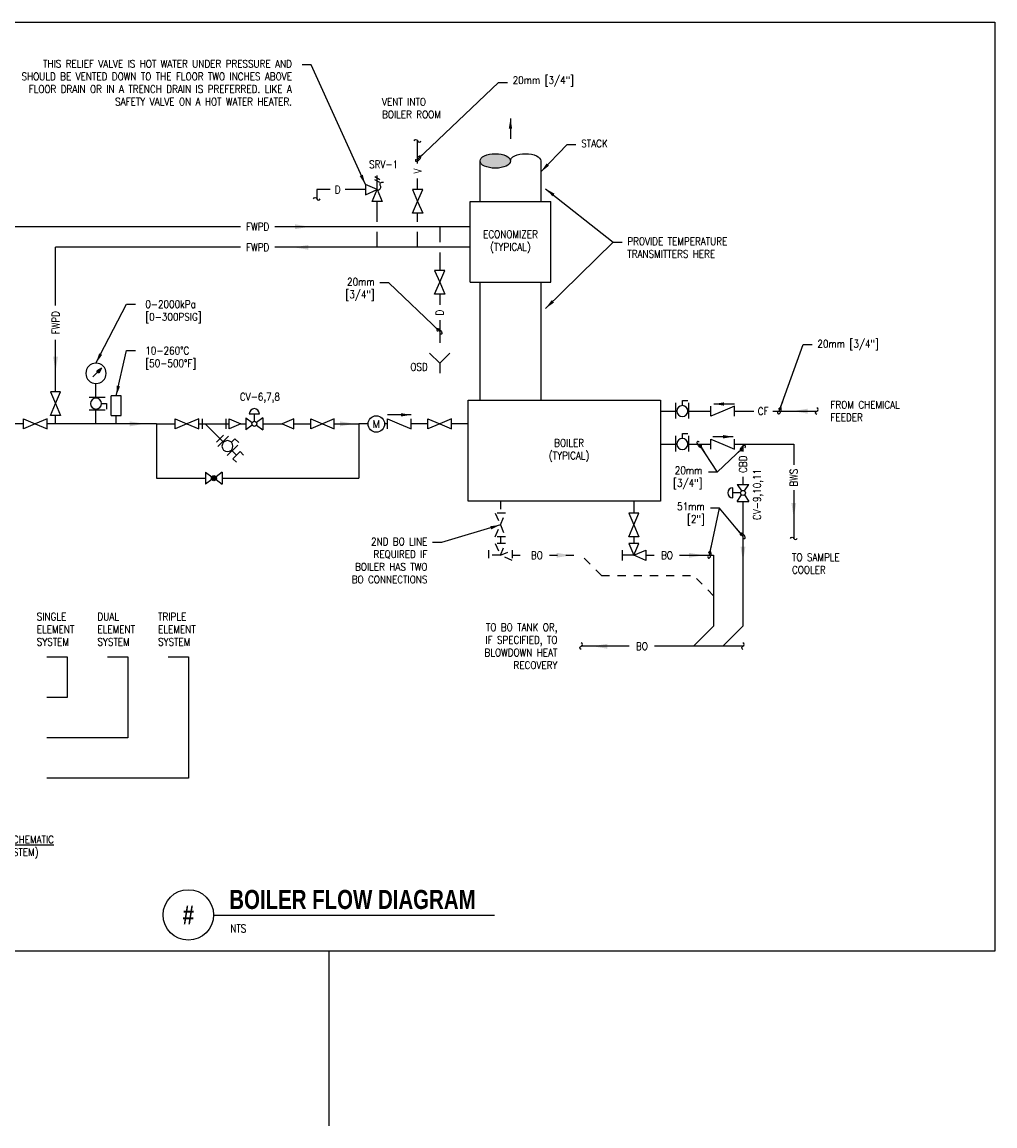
# Model space of a CAD drawing. Header units: inches. Extents: x 3 to 51.9, y 6.1 to 30.2.
# Tile 2 of 3: x 25.5 to 37.5, y 15.3 to 28.9. Entities that reach past the tile are written whole.
import ezdxf
from ezdxf.enums import TextEntityAlignment as Align

# ---------------------------------------------------------------- set-up
doc = ezdxf.new("R2010")
doc.units = ezdxf.units.IN
doc.header["$LTSCALE"] = 0.375
doc.header["$MEASUREMENT"] = 0
doc.linetypes.add('HIDDEN2', pattern=[0.1875, 0.125, -0.0625])
doc.layers.get('0').update_dxf_attribs({"linetype": 'CONTINUOUS'})
doc.layers.add('G-ANNO-NPLT', color=7, linetype='CONTINUOUS', plot=False)
for name, color, linetype in [('M-DETL-HEVY', 5, 'CONTINUOUS'), ('M-DETL-MEDM', 4, 'CONTINUOUS'), ('M-DETL-PATT', 8, 'CONTINUOUS'), ('M-DETL-TEXT', 2, 'CONTINUOUS'), ('M-DETL-THIN', 2, 'CONTINUOUS'), ('P-DETL-MEDM', 4, 'CONTINUOUS')]:
    doc.layers.add(name, color=color, linetype=linetype)
doc.styles.add('BOLD', font='bold.shx', dxfattribs={"width": 0.9})
doc.styles.add('Romans', font='romans.shx', dxfattribs={"width": 0.85})
doc.dimstyles.new('VA-Lead', dxfattribs={"dimtxt": 0.09375, "dimasz": 0.125, "dimexe": 0.125, "dimexo": 0.03125, "dimgap": 0.02, "dimtad": 1, "dimdec": 5, "dimzin": 0, "dimdsep": 46, "dimlunit": 4, "dimtxsty": 'Romans', "dimcen": 0.125, "dimclrd": 256, "dimclre": 256, "dimclrt": 256, "dimadec": 0, "dimazin": 0, "dimtfac": 1, "dimtdec": 5, "dimtofl": 0, "dimtmove": 0, "dimatfit": 3, "dimfxl": 1, "dimfrac": 2, "dimtolj": 1, "dimtzin": 0, "dimlwd": -1, "dimlwe": -1, "dimarcsym": 0})
doc.dimstyles.new('VA-Loop', dxfattribs={"dimtxt": 0.09375, "dimasz": 0.125, "dimexe": 0.125, "dimexo": 0.03125, "dimgap": 0.02, "dimtad": 1, "dimdec": 5, "dimzin": 0, "dimdsep": 46, "dimlunit": 4, "dimtxsty": 'Romans', "dimcen": 0.125, "dimclrd": 256, "dimclre": 256, "dimclrt": 256, "dimadec": 0, "dimazin": 0, "dimtfac": 1, "dimtdec": 5, "dimtofl": 0, "dimtmove": 0, "dimatfit": 3, "dimldrblk": 'dimloop1', "dimfxl": 1, "dimfrac": 2, "dimtolj": 1, "dimtzin": 0, "dimlwd": -1, "dimlwe": -1, "dimarcsym": 0})

# ---------------------------------------------------------------- blocks, each defined once
blk = doc.blocks.new('dimloop1')
blk.add_line((-0.38, 0), (-1, 0))
blk.add_lwpolyline([(0.15, -0.12, 0.038212), (0.21, -0.1, 0.102096), (0.28, -0.05, 0.184921), (0.3, 0, 0.184921), (0.28, 0.05, 0.102096), (0.21, 0.1, 0.060952), (0.12, 0.13, 0.047258), (-0.01, 0.14), (-0.08, 0.14, 0.047258), (-0.2, 0.13, 0.060952), (-0.29, 0.1, 0.102096), (-0.36, 0.05, 0.184921), (-0.38, 0, 0.184921), (-0.36, -0.05, 0.102096), (-0.29, -0.1, 0.060952), (-0.2, -0.13, 0.011023), (-0.17, -0.13, 0.047258)], format="xyb")

msp = doc.modelspace()

# ---------------------------------------------------------------- hatches: boundary and pattern name
at = {"layer": 'M-DETL-MEDM'}
msp.add_hatch(color=256, dxfattribs=at).paths.add_polyline_path([(27.888, 23.298, 1), (27.826, 23.298, 1)])
at = {"layer": 'M-DETL-PATT'}
h = msp.add_hatch(color=256, dxfattribs=at)
edge = h.paths.add_edge_path()
edge.add_ellipse((31.336, 27.22), major_axis=(-0.188, 0), ratio=0.476617, start_angle=0, end_angle=360)

# ---------------------------------------------------------------- linework, layer by layer
at = {"layer": 'G-ANNO-NPLT', "color": 1}
msp.add_line((29.277, 17.448), (29.277, 15.289), dxfattribs=at)
msp.add_lwpolyline([(21.04, 28.937), (37.514, 28.937), (37.514, 17.448), (21.04, 17.448)], close=True, dxfattribs=at)
at = {"layer": 'M-DETL-HEVY'}
for p, q in [((31.149, 26.72), (31.149, 27.22)), ((31.899, 27.22), (31.899, 26.72)), ((31.024, 25.72), (31.024, 26.72)), ((31.024, 26.72), (32.024, 26.72)), ((32.024, 25.72), (32.024, 26.72)), ((31.024, 25.72), (32.024, 25.72)), ((31.149, 24.265), (31.149, 25.72)), ((31.899, 25.72), (31.899, 24.265))]:
    msp.add_line(p, q, dxfattribs=at)
msp.add_lwpolyline([(30.999, 24.262), (33.377, 24.262), (33.377, 23.015), (30.999, 23.015)], close=True, dxfattribs=at)
msp.add_ellipse((31.336, 27.22), major_axis=(-0.188, 0), ratio=0.476617, dxfattribs=at)
at = {"layer": 'M-DETL-HEVY', "extrusion": (0, 0, -1)}
msp.add_ellipse((31.711, 27.22), major_axis=(0.188, 0), ratio=0.476617, start_param=3.141593, end_param=6.283185, dxfattribs=at)
at = {"layer": 'M-DETL-MEDM'}
for p, q in [((29.908, 26.988), (29.845, 27.024)), ((29.876, 26.866), (29.876, 27.042)), ((29.73, 26.928), (29.73, 26.803)), ((29.876, 26.866), (29.73, 26.928)), ((29.908, 26.952), (29.845, 26.988)), ((29.73, 26.803), (29.876, 26.866)), ((29.814, 26.72), (29.876, 26.866)), ((29.876, 26.866), (29.939, 26.72)), ((30.439, 26.866), (30.314, 26.866)), ((30.314, 26.866), (30.376, 26.72)), ((30.376, 26.72), (30.439, 26.866)), ((29.939, 26.72), (29.814, 26.72)), ((30.314, 26.574), (30.376, 26.72)), ((30.376, 26.72), (30.439, 26.574)), ((30.439, 26.574), (30.314, 26.574)), ((30.711, 25.866), (30.586, 25.866)), ((30.586, 25.866), (30.649, 25.72)), ((30.649, 25.72), (30.711, 25.866)), ((30.586, 25.574), (30.649, 25.72)), ((30.649, 25.72), (30.711, 25.574)), ((30.711, 25.574), (30.586, 25.574)), ((30.649, 24.72), (30.524, 24.845)), ((30.649, 24.72), (30.774, 24.845)), ((30.649, 24.72), (30.649, 24.595)), ((25.961, 24.366), (25.836, 24.366)), ((25.836, 24.366), (25.899, 24.22)), ((25.899, 24.22), (25.961, 24.366)), ((26.315, 24.299), (26.511, 24.299)), ((26.586, 24.074), (26.586, 24.315)), ((26.711, 24.315), (26.586, 24.315)), ((26.711, 24.074), (26.711, 24.315)), ((25.836, 24.074), (25.899, 24.22)), ((25.899, 24.22), (25.961, 24.074)), ((26.467, 24.22), (26.529, 24.22)), ((26.529, 24.22), (26.529, 24.152)), ((33.57, 24.035), (33.57, 24.231)), ((33.649, 24.194), (33.649, 24.257)), ((33.649, 24.257), (33.717, 24.257)), ((33.728, 24.035), (33.728, 24.231)), ((34.003, 24.064), (34.003, 24.189)), ((34.295, 24.189), (34.149, 24.127)), ((34.295, 24.064), (34.295, 24.189)), ((25.503, 23.907), (25.503, 24.032)), ((25.503, 24.032), (25.649, 23.97)), ((25.795, 24.032), (25.649, 23.97)), ((25.795, 23.907), (25.795, 24.032)), ((25.961, 24.074), (25.836, 24.074)), ((26.315, 24.141), (26.511, 24.141)), ((26.586, 24.074), (26.711, 24.074)), ((27.378, 23.907), (27.378, 24.032)), ((27.378, 24.032), (27.524, 23.97)), ((27.67, 24.032), (27.524, 23.97)), ((27.67, 23.907), (27.67, 24.032)), ((27.717, 23.908), (27.717, 24.033)), ((28.009, 23.908), (28.009, 24.033)), ((28.046, 24.032), (28.192, 23.97)), ((28.046, 23.907), (28.046, 24.032)), ((28.253, 24.043), (28.331, 23.988)), ((28.253, 24.043), (28.253, 23.897)), ((28.295, 24.095), (28.42, 24.095)), ((28.357, 24.001), (28.357, 24.095)), ((28.461, 24.043), (28.383, 23.988)), ((28.461, 24.043), (28.461, 23.897)), ((28.846, 24.032), (28.7, 23.97)), ((28.846, 23.907), (28.846, 24.032)), ((29.054, 23.907), (29.054, 24.032)), ((29.054, 24.032), (29.2, 23.97)), ((29.346, 24.032), (29.2, 23.97)), ((29.346, 23.907), (29.346, 24.032)), ((30.003, 23.907), (30.003, 24.032)), ((30.003, 24.032), (30.149, 23.97)), ((30.295, 23.907), (30.295, 24.032)), ((30.503, 23.907), (30.503, 24.032)), ((30.503, 24.032), (30.649, 23.97)), ((30.795, 24.032), (30.649, 23.97)), ((30.795, 23.907), (30.795, 24.032)), ((34.149, 24.127), (34.003, 24.064)), ((25.649, 23.97), (25.503, 23.907)), ((25.649, 23.97), (25.795, 23.907)), ((27.524, 23.97), (27.378, 23.907)), ((27.524, 23.97), (27.67, 23.907)), ((27.717, 23.97), (28.009, 23.97)), ((27.749, 23.97), (27.933, 23.786)), ((28.192, 23.97), (28.046, 23.907)), ((28.331, 23.952), (28.253, 23.897)), ((28.383, 23.952), (28.461, 23.897)), ((28.7, 23.97), (28.846, 23.907)), ((29.2, 23.97), (29.054, 23.907)), ((29.2, 23.97), (29.346, 23.907)), ((30.149, 23.97), (30.295, 23.907)), ((30.649, 23.97), (30.503, 23.907)), ((30.649, 23.97), (30.795, 23.907)), ((27.889, 23.742), (27.977, 23.83)), ((27.905, 23.689), (28.036, 23.816)), ((28.073, 23.742), (28.117, 23.786)), ((28.117, 23.786), (28.166, 23.738)), ((33.57, 23.627), (33.57, 23.823)), ((33.649, 23.787), (33.649, 23.85)), ((33.649, 23.85), (33.717, 23.85)), ((33.728, 23.627), (33.728, 23.823)), ((34.003, 23.657), (34.003, 23.782)), ((34.003, 23.782), (34.149, 23.72)), ((34.295, 23.657), (34.295, 23.782)), ((28.02, 23.577), (28.151, 23.704)), ((28.18, 23.627), (28.092, 23.539)), ((28.18, 23.627), (28.224, 23.583)), ((34.149, 23.72), (34.295, 23.657)), ((28.092, 23.539), (28.136, 23.495)), ((27.753, 23.371), (27.831, 23.316)), ((27.753, 23.371), (27.753, 23.225)), ((27.961, 23.371), (27.883, 23.316)), ((27.961, 23.371), (27.961, 23.225)), ((27.831, 23.28), (27.753, 23.225)), ((27.883, 23.28), (27.961, 23.225)), ((34.326, 23.22), (34.381, 23.141)), ((34.326, 23.22), (34.472, 23.22)), ((34.417, 23.141), (34.472, 23.22)), ((34.274, 23.053), (34.274, 23.178)), ((34.368, 23.116), (34.274, 23.116)), ((34.326, 23.011), (34.381, 23.09)), ((34.417, 23.09), (34.472, 23.011)), ((34.326, 23.011), (34.472, 23.011)), ((33.112, 22.866), (32.987, 22.866)), ((32.987, 22.866), (33.05, 22.72)), ((33.05, 22.72), (33.112, 22.866)), ((32.987, 22.574), (33.05, 22.72)), ((33.05, 22.72), (33.112, 22.574)), ((33.112, 22.574), (32.987, 22.574)), ((32.904, 22.407), (32.904, 22.282)), ((33.112, 22.491), (32.987, 22.491)), ((32.987, 22.491), (33.05, 22.345)), ((33.05, 22.345), (33.112, 22.491)), ((33.05, 22.345), (33.196, 22.407)), ((33.196, 22.407), (33.196, 22.282)), ((33.05, 22.345), (32.904, 22.345)), ((33.196, 22.282), (33.05, 22.345))]:
    msp.add_line(p, q, dxfattribs=at)
at = {"layer": 'M-DETL-MEDM', "linetype": 'HIDDEN2'}
for p, q in [((31.461, 22.866), (31.336, 22.866)), ((31.336, 22.866), (31.399, 22.72)), ((31.399, 22.72), (31.461, 22.866)), ((31.336, 22.574), (31.399, 22.72)), ((31.399, 22.72), (31.461, 22.574)), ((31.461, 22.574), (31.336, 22.574)), ((31.399, 22.574), (31.399, 22.491)), ((31.253, 22.407), (31.253, 22.282)), ((31.461, 22.491), (31.336, 22.491)), ((31.336, 22.491), (31.399, 22.345)), ((31.399, 22.345), (31.461, 22.491)), ((31.399, 22.345), (31.545, 22.407)), ((31.545, 22.407), (31.545, 22.282)), ((31.399, 22.345), (31.253, 22.345)), ((31.545, 22.282), (31.399, 22.345))]:
    msp.add_line(p, q, dxfattribs=at)
at = {"layer": 'M-DETL-MEDM'}
msp.add_lwpolyline([(29.876, 26.866, 0.735191), (29.916, 26.912), (29.916, 26.912, -0.735191), (29.954, 26.957)], format="xyb", dxfattribs=at)
for centre in [(28.357, 23.97), (27.857, 23.298), (34.399, 23.116)]:
    msp.add_circle(centre, 0.0312, dxfattribs=at)
for centre, radius, start, end in [((26.399, 24.594), 0.126, 0, 180), ((26.399, 24.594), 0.126, 180, 0), ((26.273, 24.594), 0, 0, 0), ((26.399, 24.22), 0.0679, 90, 270), ((26.399, 24.22), 0.0679, 270, 90), ((28.357, 24.095), 0.0625, 0, 180), ((33.649, 24.127), 0.0679, 0, 180), ((33.649, 24.127), 0.0679, 180, 0), ((28.025, 23.694), 0.0679, 315, 135), ((33.649, 23.72), 0.0679, 0, 180), ((28.025, 23.694), 0.0679, 135, 315), ((33.649, 23.72), 0.0679, 180, 0), ((34.274, 23.116), 0.0625, 90, 270)]:
    msp.add_arc(centre, radius, start, end, dxfattribs=at)
at = {"layer": 'M-DETL-TEXT'}
msp.add_line((27.853, 17.893), (31.326, 17.893), dxfattribs=at)
msp.add_circle((27.541, 17.898), 0.312, dxfattribs=at)
at = {"layer": 'M-DETL-THIN'}
for p, q in [((30.376, 27.189), (30.376, 27.47)), ((30.376, 26.866), (30.376, 27.001)), ((29.131, 26.866), (29.131, 26.751)), ((29.294, 26.866), (29.131, 26.866)), ((29.73, 26.866), (29.481, 26.866)), ((29.876, 26.469), (29.876, 26.72)), ((30.376, 26.469), (30.376, 26.574)), ((28.186, 26.407), (25.399, 26.407)), ((31.024, 26.407), (28.612, 26.407)), ((29.876, 26.152), (29.876, 26.344)), ((30.376, 26.152), (30.376, 26.344)), ((30.649, 26.407), (30.649, 26.214)), ((28.186, 26.152), (25.899, 26.152)), ((25.899, 25.433), (25.899, 26.152)), ((31.024, 26.152), (28.612, 26.152)), ((30.649, 26.089), (30.649, 25.866)), ((30.649, 25.574), (30.649, 25.439)), ((30.649, 25.251), (30.649, 24.97)), ((25.899, 24.366), (25.899, 25.007)), ((26.466, 24.657), (26.361, 24.552)), ((26.466, 24.657), (26.408, 24.625)), ((26.434, 24.598), (26.408, 24.625)), ((26.446, 24.637), (26.413, 24.619)), ((26.446, 24.637), (26.428, 24.604)), ((26.466, 24.657), (26.434, 24.598)), ((26.399, 24.288), (26.399, 24.467)), ((25.899, 23.97), (25.899, 24.074)), ((26.399, 23.97), (26.399, 24.152)), ((26.649, 23.97), (26.649, 24.074)), ((33.377, 24.127), (33.581, 24.127)), ((33.717, 24.127), (34.003, 24.127)), ((34.295, 24.127), (34.531, 24.127)), ((34.767, 24.127), (35.312, 24.127)), ((25.503, 23.97), (24.534, 23.97)), ((27.149, 23.97), (25.795, 23.97)), ((27.149, 23.97), (27.378, 23.97)), ((27.149, 23.97), (27.149, 23.298)), ((27.67, 23.97), (27.717, 23.97)), ((28.009, 23.97), (28.046, 23.97)), ((28.192, 23.97), (28.253, 23.97)), ((28.461, 23.97), (28.7, 23.97)), ((28.846, 23.97), (29.054, 23.97)), ((29.346, 23.97), (29.649, 23.97)), ((29.763, 23.97), (29.649, 23.97)), ((29.649, 23.97), (29.649, 23.298)), ((30.003, 23.97), (29.967, 23.97)), ((30.503, 23.97), (30.295, 23.97)), ((30.999, 23.97), (30.795, 23.97)), ((27.933, 23.786), (27.977, 23.742)), ((28.136, 23.583), (28.073, 23.646)), ((33.377, 23.72), (33.581, 23.72)), ((33.717, 23.72), (34.003, 23.72)), ((34.295, 23.72), (35.027, 23.72)), ((35.027, 23.72), (35.027, 23.461)), ((27.149, 23.298), (27.753, 23.298)), ((27.961, 23.298), (29.649, 23.298)), ((35.027, 23.148), (35.027, 22.554)), ((33.05, 23.015), (33.05, 22.866)), ((34.399, 23.011), (34.399, 21.47)), ((33.05, 22.574), (33.05, 22.491)), ((33.196, 22.345), (33.302, 22.345)), ((33.615, 22.345), (34.036, 22.345)), ((34.036, 22.345), (34.036, 21.47)), ((33.786, 21.22), (34.036, 21.47)), ((34.149, 21.22), (34.399, 21.47)), ((32.993, 21.22), (32.399, 21.22)), ((34.399, 21.22), (33.305, 21.22))]:
    msp.add_line(p, q, dxfattribs=at)
at = {"layer": 'M-DETL-THIN', "linetype": 'HIDDEN2'}
for p, q in [((31.399, 23.015), (31.399, 22.866)), ((31.545, 22.345), (31.694, 22.345)), ((32.007, 22.345), (32.399, 22.345)), ((32.649, 22.095), (32.399, 22.345)), ((32.649, 22.095), (33.786, 22.095)), ((34.036, 21.845), (33.786, 22.095))]:
    msp.add_line(p, q, dxfattribs=at)
at = {"layer": 'M-DETL-THIN'}
for points in [[(30.335, 27.47, -0.791261), (30.376, 27.47, 0.791261), (30.417, 27.47)], [(29.09, 26.752, -0.791261), (29.131, 26.752, 0.791261), (29.172, 26.752)], [(35.312, 24.086, -0.791261), (35.312, 24.127, 0.791261), (35.312, 24.168)], [(34.986, 22.554, -0.791261), (35.027, 22.554, 0.791261), (35.068, 22.554)], [(32.399, 21.179, -0.791261), (32.399, 21.22, 0.791261), (32.399, 21.261)], [(34.399, 21.179, -0.791261), (34.399, 21.22, 0.791261), (34.399, 21.261)]]:
    msp.add_lwpolyline(points, format="xyb", dxfattribs=at)
for points in [[(34.399, 23.72), (34.399, 23.626)], [(34.399, 23.314), (34.399, 23.22)], [(25.792, 21.087), (26.042, 21.087), (26.042, 20.587), (25.792, 20.587)], [(26.542, 21.087), (26.792, 21.087), (26.792, 20.087), (25.792, 20.087)], [(27.292, 21.087), (27.542, 21.087), (27.542, 19.587), (25.792, 19.587)]]:
    msp.add_lwpolyline(points, dxfattribs=at)
for points in [[(28.858, 26.376), (29.04, 26.407), (28.858, 26.437)], [(29.026, 26.122), (28.845, 26.152), (29.026, 26.182)], [(25.929, 24.8), (25.899, 24.618), (25.869, 24.8)], [(35.197, 24.096), (35.016, 24.127), (35.197, 24.157)], [(26.817, 23.939), (26.998, 23.97), (26.817, 24)], [(29.416, 23.939), (29.598, 23.97), (29.416, 24)], [(35.057, 22.99), (35.027, 22.808), (34.997, 22.99)], [(34.429, 22.449), (34.399, 22.268), (34.369, 22.449)], [(32.095, 22.314), (32.276, 22.345), (32.095, 22.375)], [(33.731, 22.375), (33.913, 22.345), (33.731, 22.314)], [(32.721, 21.189), (32.539, 21.22), (32.721, 21.25)]]:
    msp.add_solid(points, dxfattribs=at)
at = {"layer": 'P-DETL-MEDM', "linetype": 'Continuous'}
msp.add_circle((29.865, 23.968), 0.102, dxfattribs=at)

# ---------------------------------------------------------------- texts
at = {"layer": 'M-DETL-TEXT', "width": 0.8}
for s, height, style, p in [('BOILER FLOW DIAGRAM', 0.23622, 'BOLD', (28.047, 17.971)), ('NTS', 0.0984, 'Romans', (28.061, 17.681))]:
    msp.add_text(s, height=height, dxfattribs=dict(at, style=style)).set_placement(p)
at = {"layer": 'M-DETL-TEXT', "style": 'BOLD', "width": 0.8}
msp.add_text('#', height=0.236, dxfattribs=at).set_placement((27.541, 17.898), align=Align.MIDDLE)
at = {"layer": 'M-DETL-TEXT', "linetype": 'ByBlock', "style": 'Romans'}
for s, insert, char_height, width, attachment_point in [('\\pxqr;THIS RELIEF VALVE IS HOT WATER UNDER PRESSURE AND SHOULD BE VENTED DOWN TO THE FLOOR TWO INCHES ABOVE FLOOR DRAIN OR IN A TRENCH DRAIN IS PREFERRED. LIKE A SAFETY VALVE ON A HOT WATER HEATER. ', (24.985, 28.468), 0.09375, 3.83677, 1), ('\\pxqr;2ND BO LINE REQUIRED IF BOILER HAS TWO BO CONNECTIONS', (29.417, 22.561), 0.09375, 1.07992, 1), ('BO', (31.85, 22.345), 0.0938, 0.25, 5), ('BO', (33.459, 22.345), 0.0938, 0.25, 5), ('SINGLE ELEMENT SYSTEM', (25.667, 21.43), 0.09375, 0.50857, 4), ('DUAL ELEMENT SYSTEM', (26.417, 21.43), 0.09375, 0.52551, 4), ('TRIPLE ELEMENT SYSTEM', (27.167, 21.43), 0.09375, 0.52769, 4), ('BO', (33.149, 21.22), 0.0938, 0.25, 5), ('{\\LBOILER WATER LEVEL CONTROL SCHEMATIC\\P}(SEE SPECS FOR TYPE OF SYSTEM)', (24.735, 18.877), 0.09375, 3.66279, 2)]:
    msp.add_mtext(s, dxfattribs=dict(at, insert=insert, char_height=char_height, width=width, attachment_point=attachment_point))
at = {"layer": 'M-DETL-TEXT', "style": 'Romans'}
for s, insert, char_height, width, attachment_point in [('20mm [3/4"]', (31.551, 28.203), 0.09375, 0.88975, 4), ('VENT INTO \\PBOILER ROOM', (29.936, 27.873), 0.09375, 0.83911, 4), ('STACK', (32.399, 27.483), 0.0938, 2.75, 1), ('SRV-1', (29.955, 27.177), 0.0938, 0.125, 5), ('D', (29.388, 26.866), 0.0938, 0.125, 5), ('FWPD', (28.399, 26.407), 0.0938, 0.36376, 5), ('ECONOMIZER\\P(TYPICAL)', (31.524, 26.22), 0.0938, 2.27745, 5), ('PROVIDE TEMPERATURE TRANSMITTERS HERE', (32.969, 26.149), 0.09375, 1.41118, 4), ('FWPD', (28.399, 26.152), 0.0938, 0.36376, 5), ('\\pxqr;20mm [3/4"]', (29.503, 25.773), 0.09375, 0.34197, 1), ('0-2000kPa\\P[0-300PSIG]', (27.009, 25.355), 0.09375, 0.83207, 4), ('20mm [3/4"]', (35.319, 24.944), 0.09375, 0.87018, 4), ('10-260%%DC\\P[50-500°F]', (27.009, 24.781), 0.0938, 0.70631, 4), ('OSD', (30.286, 24.673), 0.0938, 0.85075, 4), ('CV-6,7,8', (28.426, 24.29), 0.0938, 0.125, 5), ('FROM CHEMICAL FEEDER', (35.481, 24.127), 0.09375, 0.98629, 4), ('CF', (34.649, 24.127), 0.0938, 0.17411, 5), ('BOILER\\P(TYPICAL)', (32.249, 23.64), 0.0938, 2.27745, 5), ('\\pxqr;20mm \\P[3/4"]', (33.494, 23.442), 0.09375, 0.4031, 1), ('\\pxqr;51mm \\P[2"]', (33.523, 22.996), 0.09375, 0.4031, 1), ('TO SAMPLE COOLER', (35.005, 22.242), 0.09375, 1, 4), ('\\pxqr;TO BO TANK OR, IF SPECIFIED, TO BLOWDOWN HEAT RECOVERY', (31.06, 21.22), 0.09375, 1.04493, 4)]:
    msp.add_mtext(s, dxfattribs=dict(at, insert=insert, char_height=char_height, width=width, attachment_point=attachment_point))
at = {"layer": 'M-DETL-TEXT', "char_height": 0.0938, "attachment_point": 5, "rotation": 90, "style": 'Romans'}
for s, insert, width in [('V', (30.376, 27.095), 0.125), ('FWPD', (25.899, 25.22), 0.36376), ('D', (30.649, 25.345), 0.125), ('CBD', (34.399, 23.47), 0.25), ('BWS', (35.027, 23.304), 0.25)]:
    msp.add_mtext(s, dxfattribs=dict(at, insert=insert, width=width))
at = {"layer": 'M-DETL-TEXT', "linetype": 'ByBlock', "insert": (34.587, 23.096), "char_height": 0.0938, "width": 0.125, "attachment_point": 5, "rotation": 90, "style": 'Romans'}
msp.add_mtext('CV-9,10,11', dxfattribs=at)
at = {"layer": 'P-DETL-MEDM', "linetype": 'Continuous', "style": 'Romans'}
msp.add_text('M', height=0.0938, dxfattribs=at).set_placement((29.865, 23.968), align=Align.MIDDLE)

# ---------------------------------------------------------------- leaders
at = {"layer": 'M-DETL-MEDM'}
for points in [[(34.039, 24.215), (34.296, 24.215)], [(30.295, 24.081), (30.003, 24.081)]]:
    msp.add_leader(points, dimstyle='VA-Lead', override={"dimgap": 0.02, "dimtad": 0}, dxfattribs=at)
at = {"layer": 'M-DETL-MEDM', "linetype": 'ByBlock'}
msp.add_leader([(34.278, 23.81), (34.028, 23.81)], dimstyle='VA-Lead', override={"dimgap": 0.02, "dimtad": 0}, dxfattribs=at)
at = {"layer": 'M-DETL-TEXT', "linetype": 'ByBlock'}
for points in [[(29.73, 26.928), (29.058, 28.408), (28.947, 28.408)], [(31.399, 22.72), (30.672, 22.502), (30.56, 22.502)]]:
    msp.add_leader(points, dimstyle='VA-Lead', dxfattribs=at)
for points in [[(30.378, 27.244), (31.376, 28.189), (31.486, 28.189)], [(30.649, 25.11), (30.019, 25.713), (29.908, 25.713)], [(34.848, 24.127), (35.144, 24.95), (35.254, 24.95)], [(33.855, 23.72), (34.081, 23.371), (33.971, 23.371)], [(34.399, 23.673), (34.081, 23.371), (33.971, 23.371)], [(33.983, 22.345), (34.11, 22.925), (33.999, 22.925)], [(34.399, 22.582), (34.11, 22.925), (33.999, 22.925)]]:
    msp.add_leader(points, dimstyle='VA-Loop', override={"dimgap": 0.02, "dimtad": 0}, dxfattribs=at)
at = {"layer": 'M-DETL-TEXT'}
for points in [[(31.899, 27.084), (32.223, 27.423), (32.333, 27.423)], [(31.958, 26.877), (32.795, 26.214), (32.905, 26.214)], [(31.958, 25.396), (32.795, 26.214), (32.905, 26.214)], [(26.399, 24.72), (26.775, 25.451), (26.886, 25.451)], [(26.649, 24.315), (26.775, 24.877), (26.886, 24.877)]]:
    msp.add_leader(points, dimstyle='VA-Lead', dxfattribs=at)
at = {"layer": 'M-DETL-THIN'}
msp.add_leader([(31.524, 27.745), (31.524, 27.495)], dimstyle='VA-Lead', override={"dimgap": 0.02, "dimtad": 0}, dxfattribs=at)

doc.saveas('drawing.dxf')
